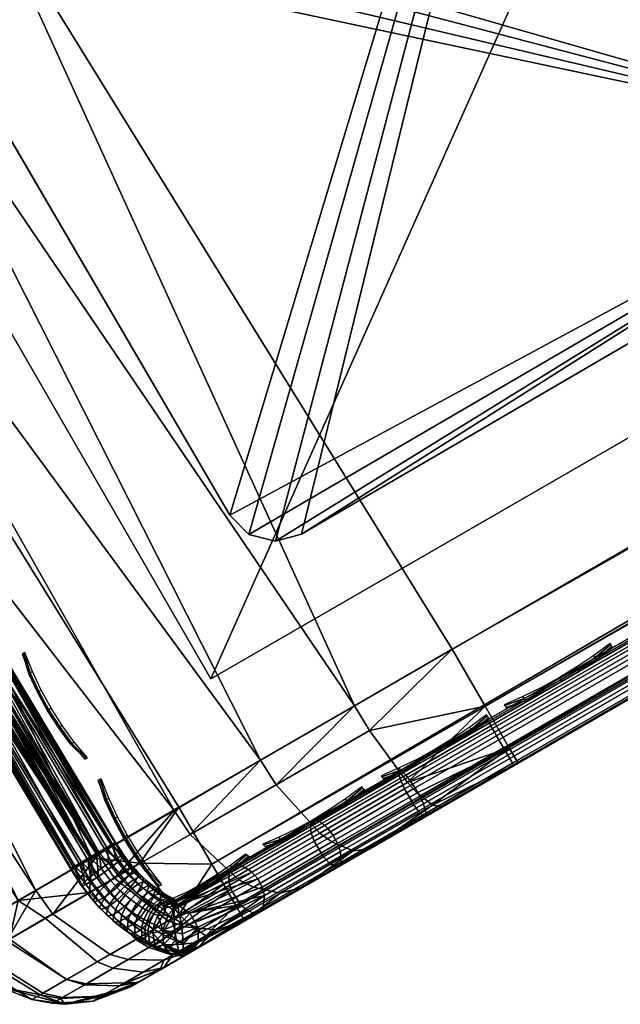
# Model space of a CAD drawing. Header units: inches. Extents: x 0 to 54.6, y -45.5 to 0.
# Tile 11 of 256: x 30.3 to 31.5, y -45.4 to -43.5. Entities that reach past the tile are written whole.
import ezdxf

# ---------------------------------------------------------------- set-up
doc = ezdxf.new("R2010")
doc.units = ezdxf.units.IN
doc.header["$LTSCALE"] = 0.03937
doc.header["$MEASUREMENT"] = 0
for name, color, linetype in [('A-FURN-3-ST', 151, 'Continuous'), ('A-FURN-3-ST-LG', 252, 'Continuous'), ('A-FURN-3-ST-LGHW', 32, 'Continuous'), ('A-FURN-3-ST-SEAM', 250, 'Continuous'), ('A-FURN-3-STITCH', 15, 'Continuous')]:
    doc.layers.add(name, color=color, linetype=linetype)

msp = doc.modelspace()

# ---------------------------------------------------------------- meshes
at = {"layer": 'A-FURN-3-ST'}
mesh = msp.add_polyface(dxfattribs=at)
corners = [(50.3422, -33.8963, 5.125), (30.7431, -45.2504, 5.25), (30.7264, -45.2214, 5.125), (50.2964, -33.817, 5.0335), (30.6806, -45.1422, 5.0335), (50.2339, -33.7088, 5), (30.6181, -45.0339, 5), (30.909, -45.1001, 17.8203), (30.9496, -45.1173, 17.7562), (31.1001, -45.0303, 17.8091), (31.0708, -45.0067, 17.8771), (31.246, -44.9214, 17.875), (31.2628, -44.9504, 17.75), (31.1192, -45.0333, 17.7337), (30.9811, -45.1131, 17.6853), (31.0528, -44.9873, 17.9069), (31.2003, -44.8422, 17.9665), (30.9807, -44.8886, 17.9727), (31.1378, -44.7339, 18), (30.9521, -44.8415, 17.9788), (30.8032, -44.9914, 17.9104), (30.7736, -44.945, 17.9162), (30.6396, -45.0861, 17.8092), (30.6091, -45.0403, 17.8145), (30.8861, -45.0836, 17.8483), (49.7768, -34.117, 17.9665), (49.8225, -34.1963, 17.875), (49.8393, -34.2253, 17.75), (29.741, -43.6165, 5), (28.7983, -42.2417, 5), (27.7921, -40.9127, 5), (26.7247, -39.6324, 5), (25.5983, -38.4037, 5), (24.4154, -37.2292, 5), (23.1788, -36.1114, 5), (21.891, -35.053, 5), (20.555, -34.0562, 5), (50.5754, -33.8003, 5.5), (30.5266, -45.3754, 5.5), (50.5754, -33.8003, 16.9), (30.5266, -45.3754, 16.9), (49.7143, -34.0088, 18), (30.2458, -43.2921, 18), (29.2871, -41.8937, 18), (28.2638, -40.5418, 18), (27.1781, -39.2395, 18), (26.0325, -37.9896, 18), (24.8295, -36.7949, 18), (23.5717, -35.658, 18), (22.2619, -34.5814, 18), (20.903, -33.5675, 18), (30.0471, -43.5088, 17.9625)]
mesh.append_faces([[corners[k] for k in face] for face in [(0, 1, 2), (3, 2, 4), (5, 4, 6), (7, 8, 9, 10), (10, 9, 11), (11, 9, 12), (12, 9, 13), (13, 9, 14), (10, 11, 15), (15, 11, 16), (15, 16, 17), (17, 16, 18), (17, 18, 19), (17, 19, 20), (20, 19, 21), (20, 21, 22), (22, 21, 23), (24, 7, 10, 15), (20, 24, 15, 17), (25, 18, 16), (26, 16, 11), (27, 11, 12), (6, 28, 5), (5, 28, 29), (5, 29, 30), (30, 31, 5), (5, 31, 32), (5, 32, 33), (33, 34, 5), (5, 34, 35), (5, 35, 36), (1, 37, 38), (38, 39, 40), (14, 12, 13), (18, 41, 42), (42, 41, 43), (43, 41, 44), (44, 41, 45), (45, 41, 46), (46, 41, 47), (47, 41, 48), (48, 41, 49), (49, 41, 50), (51, 21, 19), (42, 19, 18)]])
mesh = msp.add_polyface(dxfattribs=at)
corners = [(50.3589, -33.9253, 5.25), (30.7431, -45.2504, 5.25), (50.3422, -33.8963, 5.125), (30.7264, -45.2214, 5.125), (50.2964, -33.817, 5.0335), (30.6806, -45.1422, 5.0335), (50.2339, -33.7088, 5), (50.425, -33.6617, 5.0437), (49.9, -33.9013, 17.9789), (49.7143, -34.0088, 18), (49.9266, -33.9497, 17.9728), (49.7768, -34.117, 17.9665), (49.9761, -34.0616, 17.9071), (49.8225, -34.1963, 17.875), (49.9839, -34.087, 17.8773), (49.9898, -34.1243, 17.8091), (50.1404, -34.0374, 17.7564), (50.1458, -33.9936, 17.8205), (50.2792, -33.9572, 17.6708), (50.295, -33.9073, 17.7286), (50.4009, -33.887, 17.5555), (50.4258, -33.8318, 17.6047), (50.3598, -33.9248, 17.501), (50.2482, -33.9892, 17.6067), (50.121, -34.0627, 17.6852), (49.9829, -34.1424, 17.7337), (49.8393, -34.2253, 17.75), (50.2679, -33.7523, 17.8096), (50.3875, -33.6192, 17.6778), (50.2432, -33.7027, 17.8146), (50.1042, -33.847, 17.9105), (50.0786, -33.798, 17.9162), (50.1429, -33.9653, 17.8487), (50.2967, -33.8764, 17.7539), (31.1378, -44.7339, 18), (31.2003, -44.8422, 17.9665), (31.246, -44.9214, 17.875), (50.5754, -33.8003, 5.5), (50.5754, -33.8003, 16.9), (30.5266, -45.3754, 5.5), (30.5266, -45.3754, 16.9), (31.2628, -44.9504, 17.75), (50.5613, -33.8084, 17.0658), (50.5194, -33.8326, 17.2253), (50.4513, -33.8719, 17.3722)]
mesh.append_faces([[corners[k] for k in face] for face in [(0, 1, 2), (2, 3, 4), (4, 5, 6), (7, 4, 6), (8, 9, 10), (10, 9, 11), (10, 11, 12), (12, 11, 13), (12, 13, 14), (14, 13, 15), (14, 15, 16, 17), (17, 16, 18, 19), (19, 18, 20, 21), (22, 20, 23), (23, 20, 18), (23, 18, 24), (24, 18, 16), (24, 16, 25), (25, 16, 15), (25, 15, 26), (26, 15, 13), (27, 28, 29), (27, 29, 30), (30, 29, 31), (30, 31, 10), (10, 31, 8), (30, 10, 12, 32), (32, 12, 14, 17), (32, 17, 19, 33), (30, 32, 33, 27), (9, 34, 11), (11, 35, 13), (13, 36, 26), (0, 37, 1), (37, 38, 39), (40, 38, 41), (41, 38, 26), (26, 38, 42), (26, 42, 43), (43, 44, 26), (26, 44, 22), (26, 22, 23), (23, 24, 26), (26, 24, 25)]])
mesh = msp.add_polyface(dxfattribs=at)
corners = [(30.3126, -45.2118, 5.1464), (30.2963, -45.2848, 5.2169), (30.219, -45.2663, 5.3087), (30.4528, -45.1302, 5.0381), (30.4487, -45.1962, 5.0621), (30.3644, -45.2452, 5.1289), (30.5443, -45.1406, 5.0204), (30.6188, -45.2379, 5.0856), (30.5362, -45.2857, 5.1217), (30.4633, -45.3279, 5.1794), (30.4962, -45.1692, 17.6733), (30.6091, -45.0403, 17.8145), (30.4648, -45.1239, 17.6778), (30.3786, -45.2373, 17.5075), (30.3465, -45.1924, 17.5111), (30.2911, -45.288, 17.3185), (30.2585, -45.2435, 17.3209), (30.2373, -45.3192, 17.1133), (30.2043, -45.2749, 17.1146), (30.4875, -45.3141, 17.4701), (30.5979, -45.2503, 17.6257), (29.3213, -43.8881, 16.9), (30.186, -45.2855, 16.9), (29.3946, -43.9321, 17.1847), (29.4868, -43.8723, 17.45), (29.6334, -43.7772, 17.6778), (29.8245, -43.6532, 17.8526), (30.7736, -44.945, 17.9162), (30.0471, -43.5088, 17.9625), (30.9521, -44.8415, 17.9788), (30.2458, -43.2921, 18), (28.5085, -42.6311, 17.1847), (28.5979, -42.5673, 17.45), (28.7402, -42.4656, 17.6778), (30.186, -45.2855, 5.5), (29.3213, -43.8881, 5.5), (28.3919, -42.5329, 5.5), (30.6181, -45.0339, 5), (29.741, -43.6165, 5), (29.5805, -43.7206, 5.0381), (28.7983, -42.2417, 5), (28.423, -42.5109, 5.3087), (29.3534, -43.8677, 5.3087), (29.4444, -43.8088, 5.1464), (28.5111, -42.4479, 5.1464), (28.6429, -42.3533, 5.0381)]
mesh.append_faces([[corners[k] for k in face] for face in [(0, 1, 2), (3, 4, 0), (0, 4, 5), (0, 5, 1), (4, 3, 6), (4, 6, 7, 8), (9, 5, 4, 8), (10, 11, 12), (10, 12, 13), (13, 12, 14), (13, 14, 15), (15, 14, 16), (17, 16, 18), (13, 19, 20, 10), (21, 22, 23), (23, 22, 18), (23, 18, 16), (23, 16, 24), (24, 16, 14), (24, 14, 25), (25, 14, 12), (25, 12, 11), (25, 11, 26), (26, 11, 27), (26, 27, 28), (28, 29, 30), (31, 21, 23), (31, 23, 24, 32), (32, 24, 25, 33), (34, 22, 35), (35, 22, 21), (35, 21, 36), (37, 3, 38), (38, 3, 39), (38, 39, 40), (35, 41, 42), (35, 42, 34), (34, 42, 2), (2, 42, 43), (2, 43, 0), (0, 43, 39), (0, 39, 3), (43, 42, 41, 44), (45, 39, 43, 44)]])
mesh = msp.add_polyface(dxfattribs=at)
corners = [(30.4528, -45.1302, 5.0381), (30.6181, -45.0339, 5), (30.5443, -45.1406, 5.0204), (30.6806, -45.1422, 5.0335), (30.6188, -45.2379, 5.0856), (30.7264, -45.2214, 5.125), (30.6379, -45.2566, 5.1151), (30.6698, -45.2788, 5.1825), (30.6064, -45.3154, 5.2102), (30.5612, -45.301, 5.1486), (30.5506, -45.3477, 5.2543), (30.4935, -45.3402, 5.2022), (30.7431, -45.2504, 5.25), (30.6603, -45.2983, 5.269), (30.59, -45.3388, 5.3232), (30.5054, -45.3738, 5.3126), (30.5431, -45.3659, 5.4043), (30.5362, -45.2857, 5.1217), (30.5222, -45.3237, 17.4533), (30.5896, -45.3252, 17.4148), (30.6892, -45.2676, 17.5553), (30.6293, -45.2618, 17.6043), (30.8109, -45.1974, 17.6705), (30.76, -45.1863, 17.7281), (30.9496, -45.1173, 17.7562), (30.909, -45.1001, 17.8203), (30.9811, -45.1131, 17.6853), (31.1001, -45.0303, 17.8091), (30.8539, -45.1865, 17.6066), (30.7422, -45.251, 17.501), (30.6508, -45.3038, 17.3722), (30.5827, -45.3431, 17.2253), (30.5154, -45.368, 17.2546), (30.5408, -45.3673, 17.0658), (30.6396, -45.0861, 17.8092), (30.6091, -45.0403, 17.8145), (30.4962, -45.1692, 17.6733), (30.4875, -45.3141, 17.4701), (30.5979, -45.2503, 17.6257), (30.7325, -45.1724, 17.7533), (30.8861, -45.0836, 17.8483), (30.8032, -44.9914, 17.9104), (30.5266, -45.3754, 5.5), (30.5266, -45.3754, 16.9), (31.2628, -44.9504, 17.75)]
mesh.append_faces([[corners[k] for k in face] for face in [(0, 1, 2), (2, 1, 3), (2, 3, 4), (4, 3, 5), (4, 5, 6), (6, 5, 7), (6, 7, 8, 9), (9, 8, 10, 11), (5, 12, 7), (7, 12, 13), (7, 13, 8), (8, 13, 14), (8, 14, 10), (10, 14, 15), (14, 16, 15), (17, 4, 6, 9), (18, 19, 20, 21), (21, 20, 22, 23), (23, 22, 24, 25), (26, 27, 24), (26, 24, 28), (28, 24, 22), (28, 22, 29), (29, 22, 20), (29, 20, 30), (30, 20, 19), (30, 19, 31), (31, 19, 32), (31, 32, 33), (34, 35, 36), (37, 18, 21, 38), (38, 21, 23, 39), (39, 23, 25, 40), (36, 38, 39, 34), (34, 39, 40, 41), (12, 42, 16), (43, 44, 33), (33, 44, 31), (31, 44, 30), (30, 44, 29), (29, 44, 28), (28, 44, 26), (16, 14, 12), (12, 14, 13)]])
mesh = msp.add_polyface(dxfattribs=at)
corners = [(30.4935, -45.3402, 5.2022), (30.5506, -45.3477, 5.2543), (30.5054, -45.3738, 5.3126), (30.4388, -45.3718, 5.2729), (30.4712, -45.3936, 5.3888), (30.3973, -45.3958, 5.3652), (30.4553, -45.4028, 5.4727), (30.378, -45.407, 5.4669), (30.4022, -45.4089, 5.5), (30.5266, -45.3754, 5.5), (30.5431, -45.3659, 5.4043), (30.3391, -45.3999, 5.4643), (30.2777, -45.376, 5.5), (30.2206, -45.3288, 5.4587), (30.186, -45.2855, 5.5), (30.219, -45.2663, 5.3087), (30.2963, -45.2848, 5.2169), (30.2446, -45.3149, 5.332), (30.3598, -45.3879, 5.3549), (30.3644, -45.2452, 5.1289), (30.4633, -45.3279, 5.1794), (30.4045, -45.362, 5.2555), (30.5362, -45.2857, 5.1217), (30.5612, -45.301, 5.1486), (30.5266, -45.3754, 16.9), (30.4022, -45.4089, 16.9), (30.2777, -45.376, 16.9), (30.186, -45.2855, 16.9), (30.2043, -45.2749, 17.1146), (30.2373, -45.3192, 17.1133), (30.3549, -45.3908, 17.1002), (30.3934, -45.3981, 17.0943), (30.4697, -45.3944, 17.0808), (30.5154, -45.368, 17.2546), (30.4425, -45.3698, 17.2811), (30.5896, -45.3252, 17.4148), (30.5222, -45.3237, 17.4533), (30.5408, -45.3673, 17.0658), (30.2911, -45.288, 17.3185), (30.2585, -45.2435, 17.3209), (30.4054, -45.3615, 17.2927), (30.4875, -45.3141, 17.4701), (30.3786, -45.2373, 17.5075)]
mesh.append_faces([[corners[k] for k in face] for face in [(0, 1, 2, 3), (3, 2, 4, 5), (5, 4, 6, 7), (7, 6, 8), (8, 6, 9), (9, 6, 10), (10, 6, 4), (10, 4, 2), (7, 8, 11), (11, 8, 12), (11, 12, 13), (13, 12, 14), (13, 14, 15), (15, 16, 17), (15, 17, 13), (13, 17, 18, 11), (11, 18, 5, 7), (16, 19, 20, 21), (21, 20, 0, 3), (22, 23, 0, 20), (21, 3, 5, 18), (16, 21, 18, 17), (9, 24, 8), (8, 24, 25), (8, 25, 12), (12, 25, 26), (12, 26, 14), (14, 26, 27), (28, 27, 29), (29, 27, 26), (29, 26, 30), (30, 26, 25), (30, 25, 31), (31, 25, 32), (31, 32, 33, 34), (34, 33, 35, 36), (37, 33, 32), (37, 32, 24), (24, 32, 25), (38, 39, 29), (38, 29, 30, 40), (40, 30, 31, 34), (40, 34, 36, 41), (38, 40, 41, 42)]])
at = {"layer": 'A-FURN-3-ST-LG'}
mesh = msp.add_polyface(dxfattribs=at)
corners = [(31.498, -41.8815, 4.7963), (32.4411, -43.4721, 4.7963), (31.5345, -41.9179, 4.7963), (32.4547, -43.522, 4.7963), (32.4414, -43.5722, 4.7963), (32.4047, -43.609, 4.7963), (30.8514, -44.5151, 4.7963), (30.8016, -44.5287, 4.7963), (30.7515, -44.5155, 4.7963), (30.7148, -44.4791, 4.7963), (29.8087, -42.9258, 4.7963), (29.7949, -42.8757, 4.7963), (29.808, -42.8255, 4.7963), (29.8444, -42.7887, 4.7963), (31.3987, -41.8821, 4.7963), (31.4483, -41.8684, 4.7963), (30.7515, -44.5155, 0), (30.7148, -44.4791, 0), (30.8016, -44.5287, 0), (30.8514, -44.5151, 0), (30.0605, -43.3574, 0), (30.0467, -43.3073, 0), (30.0598, -43.2571, 0), (30.0961, -43.2203, 0), (32.0095, -43.7239, 0), (32.0231, -43.7738, 0), (32.0097, -43.8239, 0), (31.9731, -43.8608, 0), (31.3546, -42.6012, 0), (31.3181, -42.5649, 0), (31.2685, -42.5518, 0), (31.2188, -42.5654, 0), (31.1043, -42.6322, 0)]
mesh.append_faces([[corners[k] for k in face] for face in [(16, 9, 17), (16, 8, 9), (6, 18, 19), (6, 7, 18), (10, 17, 9), (10, 20, 17), (11, 20, 10), (11, 21, 20), (12, 21, 11), (12, 22, 21), (13, 22, 12), (13, 23, 22), (3, 24, 1), (3, 25, 24), (4, 25, 3), (4, 26, 25), (27, 4, 5), (27, 26, 4), (5, 19, 27), (5, 6, 19), (2, 24, 28), (2, 1, 24), (29, 2, 28), (29, 0, 2), (30, 0, 29), (30, 15, 0), (31, 15, 30), (31, 14, 15), (23, 14, 31), (23, 13, 14)]])
mesh.append_faces([[corners[k] for k in face] for face in [(0, 1, 2), (18, 8, 16), (25, 28, 24), (25, 22, 23)]], dxfattribs={"vtx0": -1})
mesh.append_faces([[corners[k] for k in face] for face in [(25, 32, 31)]], dxfattribs={"vtx0": -1, "vtx1": -1})
mesh.append_faces([[corners[k] for k in face] for face in [(0, 3, 1), (0, 4, 3), (0, 5, 4), (0, 6, 5), (0, 7, 6), (0, 8, 7), (0, 9, 8), (0, 10, 9), (0, 11, 10), (0, 12, 11), (0, 13, 12), (0, 14, 13), (25, 29, 28), (25, 30, 29), (25, 21, 22), (25, 20, 21), (25, 17, 20), (25, 16, 17), (25, 18, 16), (25, 19, 18), (25, 27, 19)]], dxfattribs={"vtx0": -1, "vtx2": -1})
mesh.append_faces([[corners[k] for k in face] for face in [(23, 31, 32), (25, 23, 32)]], dxfattribs={"vtx1": -1, "vtx2": -1})
mesh.append_faces([[corners[k] for k in face] for face in [(0, 15, 14), (18, 7, 8), (25, 31, 30), (25, 26, 27)]], dxfattribs={"vtx2": -1})
at = {"layer": 'A-FURN-3-ST-LGHW'}
mesh = msp.add_polyface(dxfattribs=at)
corners = [(32.6264, -43.6662, 5), (32.3293, -41.0898, 5), (32.4307, -41.4285, 5), (32.102, -40.8189, 5), (31.786, -40.6601, 5), (31.433, -40.6396, 5), (31.1007, -40.7605, 5), (30.8433, -41.0032, 5), (29.555, -42.8431, 5), (30.6792, -44.7904, 5), (32.4307, -41.4285, 4.7502), (32.3293, -41.0898, 4.7502), (32.102, -40.8189, 4.7502), (31.786, -40.6601, 4.7502), (31.433, -40.6396, 4.7502), (31.1007, -40.7605, 4.7502), (30.8433, -41.0032, 4.7502), (32.6264, -43.6662, 4.7502), (30.6792, -44.7904, 4.7502), (29.555, -42.8431, 4.7502)]
mesh.append_faces([[corners[k] for k in face] for face in [(2, 10, 1), (10, 11, 1), (1, 11, 3), (11, 12, 3), (3, 12, 4), (12, 13, 4), (4, 13, 5), (13, 14, 5), (5, 14, 6), (14, 15, 6), (7, 6, 16), (6, 15, 16), (8, 7, 19), (7, 16, 19), (17, 10, 0), (10, 2, 0)]])
mesh.append_faces([[corners[k] for k in face] for face in [(2, 1, 0), (10, 17, 11), (9, 8, 18), (0, 9, 17)]], dxfattribs={"vtx1": -1})
mesh.append_faces([[corners[k] for k in face] for face in [(1, 3, 0), (3, 4, 0), (4, 5, 0), (5, 6, 0), (6, 7, 0), (7, 8, 0), (17, 18, 11), (18, 19, 11), (19, 16, 11), (16, 15, 11), (15, 14, 11), (14, 13, 11)]], dxfattribs={"vtx1": -1, "vtx2": -1})
mesh.append_faces([[corners[k] for k in face] for face in [(8, 9, 0), (13, 12, 11), (8, 19, 18), (9, 18, 17)]], dxfattribs={"vtx2": -1})
at = {"layer": 'A-FURN-3-ST-SEAM'}
mesh = msp.add_polyface(dxfattribs=at)
corners = [(31.0581, -44.9838, 17.8381), (31.0494, -44.973, 17.8491), (31.2113, -44.8795, 17.8675), (31.2182, -44.8914, 17.8563), (37.4036, -41.3044, 17.8675), (37.4105, -41.3163, 17.8563), (43.5959, -37.7292, 17.8675), (43.6028, -37.7412, 17.8563), (49.7882, -34.1541, 17.8675), (49.7951, -34.166, 17.8563), (43.5895, -37.7181, 17.9), (49.7836, -34.146, 17.8826), (43.5912, -37.7211, 17.8826), (37.3972, -41.2933, 17.9), (37.3989, -41.2962, 17.8826), (31.2049, -44.8684, 17.9), (31.2066, -44.8714, 17.8826), (31.0445, -44.961, 17.8825), (31.0421, -44.9663, 17.8639), (31.0375, -44.965, 17.881), (43.6112, -37.7556, 17.8505), (37.4188, -41.3308, 17.8505), (31.2265, -44.9059, 17.8505), (31.0675, -44.9977, 17.8324), (31.083, -45.0279, 17.8406), (31.0761, -45.0132, 17.8334), (31.2354, -44.9212, 17.8515), (31.2434, -44.9352, 17.8588), (37.4277, -41.3461, 17.8515), (37.4358, -41.3601, 17.8588), (43.62, -37.7709, 17.8515), (43.6281, -37.7849, 17.8588), (43.6386, -37.8031, 17.8868), (37.4463, -41.3783, 17.8868), (31.2539, -44.9534, 17.8868), (31.0888, -45.0487, 17.868), (30.9269, -45.1422, 17.8117), (30.9257, -45.1187, 17.7858), (31.0813, -45.0493, 17.9022), (31.0866, -45.0518, 17.8854), (31.2547, -44.9548, 17.9045), (31.2523, -44.9506, 17.9217), (37.4471, -41.3796, 17.9045), (37.4446, -41.3754, 17.9217), (43.6394, -37.8045, 17.9045), (43.6369, -37.8003, 17.9217), (43.6068, -37.748, 17.9472), (43.5989, -37.7344, 17.939), (37.4066, -41.3095, 17.939), (37.4144, -41.3231, 17.9472), (31.2142, -44.8846, 17.939), (31.2221, -44.8983, 17.9472), (31.0404, -44.985, 17.9192), (31.0469, -44.9995, 17.9272), (49.7912, -34.1592, 17.939), (49.7854, -34.1491, 17.9255), (43.593, -37.7242, 17.9255), (37.4007, -41.2994, 17.9255), (31.2084, -44.8745, 17.9255), (31.0368, -44.9736, 17.906), (49.7818, -34.143, 17.9), (31.0646, -45.0297, 17.9259), (31.2396, -44.9287, 17.9459), (37.432, -41.3535, 17.9459), (43.6243, -37.7784, 17.9459), (31.0737, -45.0417, 17.9164), (31.2471, -44.9416, 17.9362), (37.4394, -41.3664, 17.9362), (43.6317, -37.7913, 17.9362)]
mesh.append_faces([[corners[k] for k in face] for face in [(0, 1, 2, 3), (3, 2, 4, 5), (5, 4, 6, 7), (7, 6, 8, 9), (10, 11, 12), (10, 12, 13), (13, 12, 14), (13, 14, 15), (15, 14, 16), (15, 16, 17), (17, 16, 18), (17, 18, 19), (7, 20, 21, 5), (5, 21, 22, 3), (3, 22, 23, 0), (24, 25, 26, 27), (27, 26, 28, 29), (29, 28, 30, 31), (31, 32, 33, 29), (29, 33, 34, 27), (27, 34, 35, 24), (24, 35, 36, 37), (38, 39, 40, 41), (41, 40, 42, 43), (43, 42, 44, 45), (46, 47, 48, 49), (49, 48, 50, 51), (51, 50, 52, 53), (54, 55, 56, 47), (47, 56, 57, 48), (48, 57, 58, 50), (50, 58, 59, 52), (56, 60, 10), (56, 10, 57), (57, 10, 13), (57, 13, 58), (58, 13, 15), (58, 15, 17), (58, 17, 59), (59, 17, 19), (53, 61, 62, 51), (51, 62, 63, 49), (49, 63, 64, 46), (61, 65, 66, 62), (62, 66, 67, 63), (63, 67, 68, 64), (65, 38, 41, 66), (66, 41, 43, 67), (67, 43, 45, 68), (1, 18, 16, 2), (2, 16, 14, 4), (4, 14, 12, 6), (6, 12, 11, 8), (25, 23, 22, 26), (26, 22, 21, 28), (28, 21, 20, 30), (39, 35, 34, 40), (40, 34, 33, 42), (42, 33, 32, 44)]])
mesh = msp.add_polyface(dxfattribs=at)
corners = [(29.6244, -43.6893, 17.6706), (29.9279, -44.1653, 17.6902), (30.498, -45.1011, 17.6706), (30.2167, -44.6322, 17.6902), (30.497, -45.1017, 17.6902), (30.2093, -44.6366, 17.7078), (30.4896, -45.106, 17.7078), (30.1968, -44.6441, 17.7208), (30.4769, -45.1133, 17.7208), (30.4609, -45.1225, 17.7271), (29.9082, -44.1776, 17.7208), (29.5884, -43.7125, 17.7271), (29.6236, -43.7058, 17.7078), (29.6113, -43.7137, 17.7208), (29.9207, -44.1698, 17.7078), (29.6308, -43.7012, 17.6902), (29.5771, -43.7197, 17.628), (29.6008, -43.7205, 17.6292), (29.8976, -44.1841, 17.6292), (30.4493, -45.1292, 17.628), (30.186, -44.6506, 17.6292), (30.4661, -45.1195, 17.6292), (30.201, -44.6416, 17.6377), (30.4813, -45.1108, 17.6377), (30.2121, -44.635, 17.6522), (30.4924, -45.1043, 17.6522), (29.9234, -44.1681, 17.6522), (29.6155, -43.711, 17.6377), (29.6264, -43.7041, 17.6522), (29.9124, -44.1749, 17.6377), (29.5779, -43.7352, 17.7254), (29.5622, -43.7452, 17.7151), (29.8587, -44.2083, 17.7151), (29.8744, -44.1985, 17.7254), (30.1467, -44.6741, 17.7151), (30.1627, -44.6645, 17.7254), (30.4288, -45.1411, 17.7173), (30.4177, -45.1475, 17.7027), (30.136, -44.6805, 17.698), (30.4122, -45.1507, 17.6842), (30.1322, -44.6828, 17.6772), (30.4133, -45.1501, 17.6648), (30.1367, -44.6801, 17.6553), (30.4207, -45.1458, 17.6473), (30.149, -44.6727, 17.6379), (30.4333, -45.1385, 17.6344), (29.8609, -44.2069, 17.6379), (29.5645, -43.7438, 17.6379), (30.444, -45.1323, 17.7259), (29.5524, -43.7515, 17.6553), (29.8488, -44.2144, 17.6553), (29.548, -43.7543, 17.6772), (29.8443, -44.2172, 17.6772), (29.5517, -43.752, 17.698), (29.848, -44.2149, 17.698), (30.498, -45.1033, 17.6901)]
mesh.append_faces([[corners[k] for k in face] for face in [(0, 1, 2), (2, 1, 3), (2, 3, 4), (4, 3, 5), (4, 5, 6), (6, 5, 7), (6, 7, 8), (8, 7, 9), (9, 7, 10), (9, 10, 11), (12, 13, 10, 14), (14, 10, 7, 5), (15, 12, 14, 1), (1, 14, 5, 3), (16, 17, 18), (16, 18, 19), (19, 18, 20), (19, 20, 21), (21, 20, 22), (21, 22, 23), (23, 22, 24), (23, 24, 25), (25, 24, 2), (2, 24, 26), (2, 26, 0), (27, 28, 26, 29), (29, 26, 24, 22), (17, 27, 29, 18), (18, 29, 22, 20), (30, 31, 32, 33), (33, 32, 34, 35), (35, 34, 36), (36, 34, 37), (37, 34, 38), (37, 38, 39), (39, 38, 40), (39, 40, 41), (41, 40, 42), (41, 42, 43), (43, 42, 44), (43, 44, 45), (45, 44, 19), (19, 44, 46), (19, 46, 16), (16, 46, 47), (36, 48, 35), (35, 48, 9), (35, 9, 33), (33, 9, 11), (33, 11, 30), (49, 47, 46, 50), (50, 46, 44, 42), (51, 49, 50, 52), (52, 50, 42, 40), (53, 51, 52, 54), (54, 52, 40, 38), (31, 53, 54, 32), (32, 54, 38, 34), (55, 2, 4)]])
mesh = msp.add_polyface(dxfattribs=at)
corners = [(30.6127, -45.2103, 17.6261), (30.7326, -45.1451, 17.7159), (30.6159, -45.22, 17.5859), (30.7445, -45.149, 17.7033), (30.7569, -45.1578, 17.694), (30.8906, -45.0646, 17.7939), (30.9012, -45.0744, 17.7835), (31.0494, -44.973, 17.8491), (31.0581, -44.9838, 17.8381), (31.0375, -44.965, 17.881), (31.0421, -44.9663, 17.8639), (30.8868, -45.052, 17.8301), (30.8809, -45.0594, 17.8078), (30.8734, -45.0597, 17.8239), (30.7404, -45.1366, 17.7439), (30.7225, -45.1469, 17.7303), (31.0675, -44.9977, 17.8324), (30.9115, -45.0878, 17.7781), (30.768, -45.1706, 17.6892), (30.6394, -45.2356, 17.5733), (30.7764, -45.1862, 17.69), (30.7809, -45.2023, 17.6961), (30.92, -45.1033, 17.7791), (30.9257, -45.1187, 17.7858), (31.0761, -45.0132, 17.8334), (31.083, -45.0279, 17.8406), (30.9269, -45.1422, 17.8117), (30.7779, -45.2282, 17.7193), (30.6555, -45.2905, 17.5868), (30.642, -45.3088, 17.6076), (30.7702, -45.2345, 17.734), (30.7594, -45.2351, 17.7483), (30.9218, -45.147, 17.8281), (30.9137, -45.1461, 17.8439), (31.0866, -45.0518, 17.8854), (31.0813, -45.0493, 17.9022), (31.0469, -44.9995, 17.9272), (31.0404, -44.985, 17.9192), (30.8699, -45.0834, 17.8599), (30.8751, -45.0986, 17.8674), (30.713, -45.174, 17.7627), (30.717, -45.1899, 17.7694), (30.6092, -45.2479, 17.6724), (30.6094, -45.2284, 17.666), (30.7137, -45.1601, 17.7515), (30.6108, -45.2153, 17.6505), (31.0368, -44.9736, 17.906), (30.8685, -45.0707, 17.8475), (30.6105, -45.2683, 17.6692), (30.7351, -45.2199, 17.7684), (30.893, -45.1288, 17.8662), (31.0646, -45.0297, 17.9259), (30.6142, -45.2933, 17.6531), (30.7472, -45.2301, 17.7603), (30.9037, -45.1398, 17.8573), (31.0737, -45.0417, 17.9164), (30.619, -45.3103, 17.6287), (30.6545, -45.2625, 17.5737), (31.0888, -45.0487, 17.868)]
mesh.append_faces([[corners[k] for k in face] for face in [(0, 1, 2), (2, 1, 3), (2, 3, 4), (4, 3, 5, 6), (6, 5, 7, 8), (9, 10, 11), (11, 10, 12), (11, 12, 13), (13, 12, 14), (14, 12, 1), (14, 1, 15), (15, 1, 0), (8, 16, 17, 6), (6, 17, 18, 4), (4, 18, 2), (2, 18, 19), (19, 18, 20), (19, 20, 21), (21, 20, 22, 23), (23, 22, 24, 25), (23, 26, 27, 21), (21, 27, 28), (28, 27, 29), (29, 27, 30), (29, 30, 31), (31, 30, 32, 33), (33, 32, 34, 35), (36, 37, 38, 39), (39, 38, 40, 41), (41, 40, 42), (43, 40, 44), (45, 44, 15), (37, 46, 47, 38), (38, 47, 44, 40), (46, 9, 11), (46, 11, 47), (47, 11, 13), (47, 13, 14), (47, 14, 44), (44, 14, 15), (41, 48, 49), (41, 49, 50, 39), (39, 50, 51, 36), (48, 52, 49), (49, 52, 53), (49, 53, 54, 50), (50, 54, 55, 51), (52, 56, 53), (53, 56, 31), (53, 31, 33, 54), (54, 33, 35, 55), (56, 29, 31), (28, 57, 21), (21, 57, 19), (5, 3, 1, 12), (22, 20, 18, 17), (32, 30, 27, 26), (5, 12, 10, 7), (22, 17, 16, 24), (32, 26, 58, 34)]])
mesh = msp.add_polyface(dxfattribs=at)
corners = [(30.4493, -45.1292, 17.628), (30.4661, -45.1195, 17.6292), (30.4503, -45.1309, 17.628), (30.467, -45.1212, 17.6292), (30.4813, -45.1108, 17.6377), (30.4822, -45.1124, 17.6377), (30.4934, -45.106, 17.6522), (30.4924, -45.1043, 17.6522), (30.498, -45.1011, 17.6706), (30.4989, -45.1028, 17.6706), (30.498, -45.1033, 17.6901), (30.5135, -45.1252, 17.6691), (30.5121, -45.1293, 17.6953), (30.5221, -45.1366, 17.6674), (30.5311, -45.1537, 17.691), (30.5249, -45.1489, 17.6486), (30.5079, -45.1272, 17.6525), (30.4979, -45.1327, 17.6388), (30.4851, -45.1408, 17.6296), (30.4707, -45.1507, 17.6261), (30.4568, -45.1611, 17.6296), (30.4343, -45.1401, 17.6344), (30.4451, -45.1706, 17.639), (30.4216, -45.1474, 17.6473), (30.4298, -45.1427, 17.7173), (30.4519, -45.1748, 17.7164), (30.445, -45.1339, 17.7259), (30.4654, -45.166, 17.7239), (30.4618, -45.1242, 17.7271), (30.4937, -45.1454, 17.7204), (30.4779, -45.1149, 17.7208), (30.505, -45.1362, 17.7102), (30.4906, -45.1076, 17.7078), (30.5148, -45.1543, 17.635), (30.5022, -45.1628, 17.6257), (30.5253, -45.1622, 17.7056), (30.497, -45.1017, 17.6902), (30.4896, -45.106, 17.7078), (30.4769, -45.1133, 17.7208), (30.4609, -45.1225, 17.7271), (30.444, -45.1323, 17.7259), (30.4288, -45.1411, 17.7173), (30.4186, -45.1491, 17.7027), (30.4177, -45.1475, 17.7027), (30.4131, -45.1523, 17.6843), (30.4122, -45.1507, 17.6842), (30.4142, -45.1517, 17.6648), (30.4133, -45.1501, 17.6648), (30.4207, -45.1458, 17.6473), (30.4333, -45.1385, 17.6344)]
mesh.append_faces([[corners[k] for k in face] for face in [(0, 1, 2), (2, 1, 3), (3, 1, 4), (3, 4, 5), (5, 4, 6), (6, 4, 7), (6, 7, 8), (8, 9, 6), (9, 10, 11), (11, 10, 12), (11, 12, 13), (13, 12, 14), (13, 15, 11), (11, 15, 16), (11, 16, 9), (9, 16, 6), (6, 16, 17), (6, 17, 5), (5, 17, 18), (5, 18, 3), (3, 18, 19), (3, 19, 2), (2, 19, 20), (2, 20, 21), (21, 22, 23), (24, 25, 26), (26, 27, 28), (28, 27, 29), (28, 29, 30), (30, 29, 31), (30, 31, 32), (32, 31, 12), (32, 12, 10), (17, 16, 15, 33), (18, 17, 33, 34), (14, 12, 31, 35), (9, 8, 10), (10, 36, 32), (32, 36, 37), (32, 37, 30), (30, 37, 38), (30, 38, 28), (28, 38, 39), (28, 39, 26), (26, 39, 40), (26, 40, 24), (24, 40, 41), (24, 41, 42), (42, 41, 43), (42, 43, 44), (44, 43, 45), (44, 45, 46), (46, 45, 47), (46, 47, 48), (46, 48, 23), (23, 48, 49), (23, 49, 21), (21, 49, 0), (21, 0, 2)]])
mesh = msp.add_polyface(dxfattribs=at)
corners = [(30.4343, -45.1401, 17.6344), (30.4568, -45.1611, 17.6296), (30.4451, -45.1706, 17.639), (30.4216, -45.1474, 17.6473), (30.4329, -45.1829, 17.6695), (30.4142, -45.1517, 17.6648), (30.4131, -45.1523, 17.6843), (30.4345, -45.1838, 17.6872), (30.4186, -45.1491, 17.7027), (30.4412, -45.1809, 17.7035), (30.4298, -45.1427, 17.7173), (30.4519, -45.1748, 17.7164), (30.445, -45.1339, 17.7259), (30.4654, -45.166, 17.7239), (30.5148, -45.1543, 17.635), (30.5249, -45.1489, 17.6486), (30.5336, -45.1587, 17.646), (30.5234, -45.164, 17.6324), (30.5022, -45.1628, 17.6257), (30.5111, -45.1727, 17.623), (30.5318, -45.1725, 17.6294), (30.5196, -45.1814, 17.62), (30.4707, -45.1507, 17.6261), (30.4851, -45.1408, 17.6296), (30.4886, -45.1736, 17.6221), (30.4979, -45.184, 17.6193), (30.507, -45.1931, 17.6161), (30.5286, -45.1894, 17.6163), (30.5164, -45.2016, 17.6121), (30.4757, -45.1853, 17.6253), (30.4856, -45.1964, 17.6223), (30.4954, -45.2063, 17.6188), (30.5057, -45.2155, 17.6145), (30.5268, -45.21, 17.6073), (30.5168, -45.2244, 17.6094), (30.4653, -45.1964, 17.6344), (30.4759, -45.2083, 17.6312), (30.4866, -45.2191, 17.6274), (30.4977, -45.2291, 17.6228), (30.5096, -45.2387, 17.6173), (30.5284, -45.2329, 17.6036), (30.5221, -45.2477, 17.6111), (30.4556, -45.2119, 17.6644), (30.4677, -45.2253, 17.6607), (30.48, -45.2377, 17.6562), (30.4928, -45.2493, 17.6509), (30.5063, -45.2602, 17.6448), (30.5202, -45.2704, 17.6378), (30.4581, -45.2139, 17.6819), (30.4707, -45.2279, 17.678), (30.4836, -45.2409, 17.6733), (30.497, -45.253, 17.6678), (30.5111, -45.2644, 17.6614), (30.5255, -45.275, 17.6542), (30.4653, -45.2117, 17.6981), (30.4781, -45.2259, 17.6941), (30.4914, -45.2392, 17.6893), (30.5051, -45.2517, 17.6837), (30.5194, -45.2633, 17.6771), (30.5342, -45.2741, 17.6698), (30.476, -45.2056, 17.711), (30.4889, -45.2198, 17.707), (30.5021, -45.2332, 17.7022), (30.5159, -45.2456, 17.6965), (30.5302, -45.2573, 17.69), (30.4891, -45.1962, 17.7186), (30.5017, -45.2102, 17.7147), (30.5146, -45.2232, 17.71), (30.5281, -45.2354, 17.7045), (30.4937, -45.1454, 17.7204), (30.5153, -45.1731, 17.7155), (30.5267, -45.1858, 17.712), (30.5383, -45.1975, 17.7078), (30.5253, -45.1622, 17.7056), (30.505, -45.1362, 17.7102)]
mesh.append_faces([[corners[k] for k in face] for face in [(0, 1, 2), (3, 2, 4), (3, 4, 5), (5, 4, 6), (6, 4, 7), (6, 7, 8), (8, 7, 9), (8, 9, 10), (10, 9, 11), (12, 11, 13), (14, 15, 16, 17), (18, 14, 17, 19), (19, 17, 20, 21), (22, 23, 18, 24), (24, 18, 19, 25), (25, 19, 21, 26), (26, 21, 27, 28), (1, 22, 24, 29), (29, 24, 25, 30), (30, 25, 26, 31), (31, 26, 28, 32), (32, 28, 33, 34), (2, 1, 29, 35), (35, 29, 30, 36), (36, 30, 31, 37), (37, 31, 32, 38), (38, 32, 34, 39), (39, 34, 40, 41), (4, 2, 35, 42), (42, 35, 36, 43), (43, 36, 37, 44), (44, 37, 38, 45), (45, 38, 39, 46), (46, 39, 41, 47), (7, 4, 42, 48), (48, 42, 43, 49), (49, 43, 44, 50), (50, 44, 45, 51), (51, 45, 46, 52), (52, 46, 47, 53), (9, 7, 48, 54), (54, 48, 49, 55), (55, 49, 50, 56), (56, 50, 51, 57), (57, 51, 52, 58), (58, 52, 53, 59), (11, 9, 54, 60), (60, 54, 55, 61), (61, 55, 56, 62), (62, 56, 57, 63), (63, 57, 58, 64), (13, 11, 60, 65), (65, 60, 61, 66), (66, 61, 62, 67), (67, 62, 63, 68), (69, 13, 65, 70), (70, 65, 66, 71), (71, 66, 67, 72), (73, 74, 69, 70)]])
mesh = msp.add_polyface(dxfattribs=at)
corners = [(30.5221, -45.1366, 17.6674), (30.5311, -45.1537, 17.691), (30.5311, -45.1476, 17.6652), (30.5401, -45.1577, 17.6625), (30.5411, -45.1648, 17.688), (30.5489, -45.1667, 17.6593), (30.5509, -45.1748, 17.6845), (30.5581, -45.1749, 17.6555), (30.5612, -45.184, 17.6802), (30.5683, -45.1831, 17.6508), (30.5724, -45.193, 17.6751), (30.5791, -45.1909, 17.6454), (30.5841, -45.2015, 17.6692), (30.59, -45.1981, 17.6395), (30.596, -45.2093, 17.6628), (30.6008, -45.2044, 17.6334), (30.5754, -45.2209, 17.5917), (30.5704, -45.2183, 17.5947), (30.5815, -45.2086, 17.6046), (30.5864, -45.2112, 17.6017), (30.5921, -45.2036, 17.618), (30.597, -45.2063, 17.615), (30.5817, -45.1976, 17.6239), (30.5711, -45.1906, 17.6296), (30.5607, -45.183, 17.6348), (30.5508, -45.1752, 17.6393), (30.542, -45.1673, 17.643), (30.5336, -45.1587, 17.646), (30.5249, -45.1489, 17.6486), (30.6018, -45.2086, 17.6121), (30.5911, -45.2135, 17.5988), (30.5234, -45.164, 17.6324), (30.5318, -45.1725, 17.6294), (30.5405, -45.1803, 17.6258), (30.5503, -45.1881, 17.6213), (30.5607, -45.1956, 17.6161), (30.5712, -45.2026, 17.6105), (30.5196, -45.1814, 17.62), (30.5286, -45.1894, 17.6163), (30.5385, -45.1974, 17.6117), (30.5491, -45.2051, 17.6064), (30.5598, -45.2121, 17.6006), (30.5164, -45.2016, 17.6121), (30.5268, -45.21, 17.6073), (30.5378, -45.218, 17.6018), (30.549, -45.2253, 17.5958), (30.5383, -45.1975, 17.7078), (30.5146, -45.2232, 17.71), (30.5281, -45.2354, 17.7045), (30.5504, -45.2083, 17.7029), (30.5253, -45.1622, 17.7056), (30.5153, -45.1731, 17.7155), (30.5267, -45.1858, 17.712), (30.536, -45.1741, 17.7024), (30.5467, -45.1849, 17.6985), (30.5579, -45.1949, 17.6939), (30.5632, -45.2187, 17.697), (30.5698, -45.2046, 17.6884), (30.5765, -45.2284, 17.6904), (30.5823, -45.2137, 17.6822), (30.595, -45.222, 17.6753)]
mesh.append_faces([[corners[k] for k in face] for face in [(0, 1, 2), (2, 1, 3), (3, 1, 4), (3, 4, 5), (5, 4, 6), (5, 6, 7), (7, 6, 8), (7, 8, 9), (9, 8, 10), (9, 10, 11), (11, 10, 12), (11, 12, 13), (13, 12, 14), (13, 14, 15), (16, 17, 18, 19), (19, 18, 20, 21), (21, 20, 15), (15, 20, 13), (13, 20, 22), (13, 22, 11), (11, 22, 23), (11, 23, 9), (9, 23, 24), (9, 24, 7), (7, 24, 25), (7, 25, 5), (5, 25, 26), (5, 26, 3), (3, 26, 27), (3, 27, 2), (2, 27, 28), (2, 28, 0), (19, 21, 29, 30), (31, 27, 26, 32), (32, 26, 25, 33), (33, 25, 24, 34), (34, 24, 23, 35), (35, 23, 22, 36), (36, 22, 20, 18), (37, 32, 33, 38), (38, 33, 34, 39), (39, 34, 35, 40), (40, 35, 36, 41), (41, 36, 18, 17), (42, 38, 39, 43), (43, 39, 40, 44), (44, 40, 41, 45), (46, 47, 48, 49), (50, 51, 52, 53), (53, 52, 46, 54), (54, 46, 49, 55), (55, 49, 56, 57), (57, 56, 58, 59), (1, 50, 53, 4), (4, 53, 54, 6), (6, 54, 55, 8), (8, 55, 57, 10), (10, 57, 59, 12), (12, 59, 60, 14)]])
mesh = msp.add_polyface(dxfattribs=at)
corners = [(30.6008, -45.2044, 17.6334), (30.596, -45.2093, 17.6628), (30.6078, -45.2162, 17.6561), (30.6108, -45.2153, 17.6505), (30.6094, -45.2284, 17.666), (30.6077, -45.2294, 17.6681), (30.6092, -45.2479, 17.6724), (30.6035, -45.245, 17.6754), (30.6105, -45.2683, 17.6692), (30.5863, -45.2756, 17.6743), (30.6127, -45.2103, 17.6261), (30.6018, -45.2086, 17.6121), (30.6109, -45.2095, 17.6272), (30.597, -45.2063, 17.615), (30.606, -45.2071, 17.6303), (30.6091, -45.2117, 17.6074), (30.6159, -45.22, 17.5859), (30.5984, -45.2166, 17.5941), (30.5876, -45.2265, 17.5839), (30.5982, -45.2391, 17.5691), (30.6009, -45.3123, 17.6034), (30.6191, -45.3105, 17.6283), (30.5905, -45.3049, 17.6366), (30.619, -45.3103, 17.6287), (30.6014, -45.2989, 17.6494), (30.6142, -45.2933, 17.6531), (30.6119, -45.2877, 17.6583), (30.6012, -45.283, 17.6652), (30.5938, -45.2795, 17.6698), (30.6124, -45.2104, 17.6303), (30.6125, -45.2104, 17.6295), (30.5911, -45.2135, 17.5988), (30.5905, -45.2942, 17.6565), (30.595, -45.222, 17.6753), (30.59, -45.2372, 17.6831), (30.6227, -45.2541, 17.5472), (30.588, -45.2681, 17.5669), (30.6251, -45.2752, 17.5403), (30.6264, -45.2947, 17.5436), (30.589, -45.2961, 17.58), (30.6264, -45.3098, 17.5565), (30.625, -45.3181, 17.5772), (30.642, -45.3088, 17.6076), (30.6555, -45.2905, 17.5868), (30.6545, -45.2625, 17.5737), (30.6394, -45.2356, 17.5733), (30.7225, -45.1469, 17.7303), (30.713, -45.174, 17.7627), (30.7137, -45.1601, 17.7515), (30.717, -45.1899, 17.7694)]
mesh.append_faces([[corners[k] for k in face] for face in [(0, 1, 2), (0, 2, 3), (3, 2, 4), (4, 2, 5), (4, 5, 6), (6, 5, 7), (6, 7, 8), (8, 7, 9), (10, 11, 12), (12, 11, 13), (12, 13, 14), (14, 13, 0), (11, 10, 15), (15, 10, 16), (15, 16, 17), (17, 16, 18), (16, 19, 18), (20, 21, 22), (22, 21, 23), (22, 23, 24), (24, 23, 25), (24, 25, 26), (26, 25, 8), (26, 8, 27), (27, 8, 28), (0, 3, 14), (14, 3, 29), (14, 29, 12), (12, 29, 30), (12, 30, 10), (31, 11, 15, 17), (24, 26, 27, 32), (33, 34, 7, 5), (1, 33, 5, 2), (16, 35, 19), (19, 35, 36), (36, 35, 37), (36, 37, 38), (36, 38, 39), (39, 38, 40), (39, 40, 41), (21, 20, 41), (41, 20, 39), (21, 41, 42), (42, 41, 43), (43, 41, 40), (43, 40, 38), (43, 38, 44), (44, 38, 37), (44, 37, 35), (16, 45, 35), (35, 45, 44), (46, 10, 30), (6, 47, 4), (4, 48, 3), (3, 46, 29), (29, 46, 30), (6, 8, 49), (21, 42, 23)]])
mesh = msp.add_polyface(dxfattribs=at)
corners = [(30.6105, -45.2683, 17.6692), (30.5863, -45.2756, 17.6743), (30.5938, -45.2795, 17.6698), (30.5753, -45.2866, 17.6658), (30.5829, -45.2906, 17.6612), (30.5645, -45.2926, 17.653), (30.5721, -45.2966, 17.6484), (30.5552, -45.2932, 17.6377), (30.5626, -45.297, 17.6333), (30.5487, -45.2879, 17.622), (30.5558, -45.2916, 17.6177), (30.5473, -45.2634, 17.5971), (30.5535, -45.2666, 17.5934), (30.552, -45.2475, 17.5905), (30.5578, -45.2505, 17.5871), (30.56, -45.2317, 17.5896), (30.5653, -45.2345, 17.5864), (30.5704, -45.2183, 17.5947), (30.5754, -45.2209, 17.5917), (30.5984, -45.2166, 17.5941), (30.5876, -45.2265, 17.5839), (30.5802, -45.2233, 17.5887), (30.5911, -45.2135, 17.5988), (30.5864, -45.2112, 17.6017), (30.5982, -45.2391, 17.5691), (30.5783, -45.2404, 17.5782), (30.5705, -45.237, 17.5832), (30.588, -45.2681, 17.5669), (30.5716, -45.2568, 17.5783), (30.5633, -45.2532, 17.5837), (30.5686, -45.2734, 17.5838), (30.589, -45.2961, 17.58), (30.5731, -45.2994, 17.6068), (30.6009, -45.3123, 17.6034), (30.5807, -45.3052, 17.6218), (30.5905, -45.3049, 17.6366), (30.5797, -45.3002, 17.6436), (30.57, -45.3006, 17.6286), (30.6012, -45.283, 17.6652), (30.5905, -45.2942, 17.6565), (30.549, -45.2253, 17.5958), (30.5598, -45.2121, 17.6006), (30.5168, -45.2244, 17.6094), (30.5268, -45.21, 17.6073), (30.5378, -45.218, 17.6018), (30.5284, -45.2329, 17.6036), (30.5403, -45.2407, 17.5972), (30.5221, -45.2477, 17.6111), (30.5347, -45.256, 17.6043), (30.5202, -45.2704, 17.6378), (30.5344, -45.2797, 17.6302), (30.5255, -45.275, 17.6542), (30.5403, -45.2846, 17.6463), (30.5342, -45.2741, 17.6698), (30.5493, -45.2839, 17.6617), (30.5302, -45.2573, 17.69), (30.5194, -45.2633, 17.6771), (30.545, -45.2681, 17.6826), (30.5601, -45.2779, 17.6745), (30.5281, -45.2354, 17.7045), (30.5159, -45.2456, 17.6965), (30.5421, -45.2468, 17.6981), (30.5566, -45.2574, 17.6908), (30.5714, -45.267, 17.6829), (30.5504, -45.2083, 17.7029), (30.5632, -45.2187, 17.697), (30.5765, -45.2284, 17.6904), (30.59, -45.2372, 17.6831), (30.6035, -45.245, 17.6754), (30.5823, -45.2137, 17.6822), (30.595, -45.222, 17.6753), (30.5596, -45.2695, 17.5896), (30.5629, -45.295, 17.6133), (30.6014, -45.2989, 17.6494)]
mesh.append_faces([[corners[k] for k in face] for face in [(0, 1, 2), (2, 1, 3, 4), (4, 3, 5, 6), (6, 5, 7, 8), (8, 7, 9, 10), (10, 9, 11, 12), (12, 11, 13, 14), (14, 13, 15, 16), (16, 15, 17, 18), (19, 20, 21, 22), (22, 21, 18, 23), (20, 24, 25), (20, 25, 26, 21), (21, 26, 16, 18), (24, 27, 25), (25, 27, 28), (25, 28, 29, 26), (26, 29, 14, 16), (28, 27, 30), (30, 27, 31), (30, 31, 32), (32, 31, 33), (32, 33, 34), (34, 33, 35), (34, 35, 36, 37), (37, 36, 6, 8), (38, 2, 4, 39), (39, 4, 6, 36), (40, 41, 17, 15), (42, 43, 44, 45), (45, 44, 40, 46), (46, 40, 15, 13), (47, 45, 46, 48), (48, 46, 13, 11), (49, 47, 48, 50), (50, 48, 11, 9), (51, 49, 50, 52), (52, 50, 9, 7), (53, 51, 52, 54), (54, 52, 7, 5), (55, 56, 53, 57), (57, 53, 54, 58), (58, 54, 5, 3), (59, 60, 55, 61), (61, 55, 57, 62), (62, 57, 58, 63), (63, 58, 3, 1), (64, 59, 61, 65), (65, 61, 62, 66), (66, 62, 63, 67), (67, 63, 1, 68), (69, 66, 67, 70), (28, 30, 71, 29), (29, 71, 12, 14), (30, 32, 72, 71), (71, 72, 10, 12), (32, 34, 37, 72), (72, 37, 8, 10), (35, 73, 39, 36)]])
at = {"layer": 'A-FURN-3-STITCH'}
mesh = msp.add_polymesh((7, 4), dxfattribs=at)
for k, corner in enumerate([(31.2367, -44.8393, 17.9558), (31.2378, -44.8411, 17.9543), (31.2399, -44.8449, 17.9514), (31.241, -44.8468, 17.9499), (31.2722, -44.8237, 17.9615), (31.2746, -44.8278, 17.9637), (31.2767, -44.8315, 17.9608), (31.2764, -44.8313, 17.9556), (31.3071, -44.8065, 17.9646), (31.3095, -44.8106, 17.9669), (31.3116, -44.8143, 17.964), (31.3114, -44.8141, 17.9588), (31.3414, -44.7877, 17.9652), (31.3438, -44.7918, 17.9675), (31.3459, -44.7955, 17.9646), (31.3457, -44.7953, 17.9594), (31.3748, -44.7675, 17.9633), (31.3772, -44.7715, 17.9656), (31.3793, -44.7753, 17.9627), (31.379, -44.775, 17.9575), (31.4071, -44.7459, 17.9589), (31.4095, -44.7499, 17.9611), (31.4116, -44.7537, 17.9582), (31.4113, -44.7534, 17.953), (31.4381, -44.723, 17.9519), (31.4391, -44.7249, 17.9505), (31.4413, -44.7287, 17.9476), (31.4423, -44.7306, 17.9461)]):
    mesh.set_mesh_vertex(divmod(k, 4), corner)
mesh = msp.add_polymesh((7, 4), dxfattribs=at)
for k, corner in enumerate([(30.3257, -44.7401, 17.7447), (30.3245, -44.7409, 17.7425), (30.322, -44.7424, 17.7382), (30.3207, -44.7431, 17.736), (30.3399, -44.7763, 17.749), (30.3354, -44.779, 17.7493), (30.3329, -44.7805, 17.745), (30.3349, -44.7793, 17.7404), (30.3564, -44.8117, 17.7516), (30.3519, -44.8143, 17.752), (30.3494, -44.8158, 17.7477), (30.3514, -44.8146, 17.743), (30.3753, -44.8459, 17.7525), (30.3708, -44.8486, 17.7529), (30.3683, -44.85, 17.7486), (30.3702, -44.8489, 17.7439), (30.3963, -44.8789, 17.7517), (30.3918, -44.8815, 17.7521), (30.3893, -44.883, 17.7477), (30.3913, -44.8818, 17.7431), (30.4194, -44.9103, 17.7492), (30.4149, -44.913, 17.7495), (30.4124, -44.9145, 17.7452), (30.4144, -44.9133, 17.7405), (30.4444, -44.9401, 17.7449), (30.4431, -44.9408, 17.7428), (30.4406, -44.9423, 17.7385), (30.4394, -44.9431, 17.7363)]):
    mesh.set_mesh_vertex(divmod(k, 4), corner)
mesh = msp.add_polymesh((7, 4), dxfattribs=at)
for k, corner in enumerate([(31.0025, -44.9745, 17.9323), (31.0037, -44.9763, 17.9308), (31.0062, -44.9798, 17.9279), (31.0074, -44.9816, 17.9265), (31.0371, -44.9595, 17.9426), (31.0393, -44.9636, 17.9448), (31.0417, -44.9672, 17.9419), (31.042, -44.9666, 17.9368), (31.0715, -44.9426, 17.9504), (31.0737, -44.9467, 17.9527), (31.0761, -44.9503, 17.9498), (31.0764, -44.9497, 17.9446), (31.1055, -44.924, 17.9557), (31.1076, -44.9281, 17.958), (31.11, -44.9317, 17.9551), (31.1103, -44.9311, 17.9499), (31.1388, -44.9037, 17.9586), (31.141, -44.9079, 17.9608), (31.1434, -44.9115, 17.9579), (31.1437, -44.9109, 17.9528), (31.1713, -44.882, 17.9588), (31.1735, -44.8862, 17.9611), (31.1759, -44.8897, 17.9582), (31.1762, -44.8891, 17.953), (31.2028, -44.8589, 17.9566), (31.204, -44.8607, 17.9552), (31.2064, -44.8643, 17.9523), (31.2076, -44.866, 17.9508)]):
    mesh.set_mesh_vertex(divmod(k, 4), corner)
mesh = msp.add_polymesh((7, 4), dxfattribs=at)
for k, corner in enumerate([(30.4706, -44.9806, 17.7437), (30.469, -44.9813, 17.7418), (30.4658, -44.9828, 17.7379), (30.4642, -44.9836, 17.736), (30.4849, -45.0169, 17.7457), (30.4806, -45.0195, 17.7468), (30.4774, -45.021, 17.743), (30.4786, -45.0199, 17.738), (30.5014, -45.0524, 17.7457), (30.4971, -45.055, 17.7468), (30.4939, -45.0565, 17.7429), (30.495, -45.0553, 17.738), (30.5199, -45.0868, 17.7435), (30.5155, -45.0894, 17.7446), (30.5123, -45.0909, 17.7408), (30.5135, -45.0897, 17.7358), (30.5403, -45.1199, 17.7394), (30.5359, -45.1225, 17.7405), (30.5327, -45.124, 17.7366), (30.5339, -45.1228, 17.7317), (30.5624, -45.1515, 17.7331), (30.558, -45.1541, 17.7342), (30.5548, -45.1556, 17.7304), (30.556, -45.1545, 17.7255), (30.5861, -45.1815, 17.7249), (30.5845, -45.1822, 17.7231), (30.5813, -45.1837, 17.7192), (30.5798, -45.1844, 17.7173)]):
    mesh.set_mesh_vertex(divmod(k, 4), corner)
mesh = msp.add_polymesh((7, 4), dxfattribs=at)
for k, corner in enumerate([(30.7779, -45.1042, 17.838), (30.7794, -45.1058, 17.8366), (30.7825, -45.109, 17.8339), (30.784, -45.1106, 17.8326), (30.8091, -45.0911, 17.8577), (30.8107, -45.0956, 17.8598), (30.8138, -45.0988, 17.8571), (30.8152, -45.0975, 17.8522), (30.8406, -45.0759, 17.8751), (30.8422, -45.0804, 17.8772), (30.8453, -45.0836, 17.8745), (30.8467, -45.0823, 17.8697), (30.8722, -45.0586, 17.8903), (30.8738, -45.0631, 17.8924), (30.8769, -45.0663, 17.8897), (30.8783, -45.0651, 17.8849), (30.9038, -45.0394, 17.9031), (30.9054, -45.0439, 17.9052), (30.9085, -45.0471, 17.9025), (30.9099, -45.0458, 17.8977), (30.9351, -45.0184, 17.9135), (30.9367, -45.0229, 17.9156), (30.9398, -45.0261, 17.9129), (30.9412, -45.0248, 17.908), (30.9659, -44.9957, 17.9213), (30.9674, -44.9973, 17.92), (30.9705, -45.0005, 17.9173), (30.972, -45.0021, 17.9159)]):
    mesh.set_mesh_vertex(divmod(k, 4), corner)
mesh = msp.add_polymesh((7, 4), dxfattribs=at)
for k, corner in enumerate([(30.582, -45.2173, 17.6798), (30.5839, -45.2187, 17.6786), (30.5875, -45.2216, 17.6763), (30.5893, -45.223, 17.6751), (30.6078, -45.2073, 17.7075), (30.609, -45.212, 17.7093), (30.6127, -45.2149, 17.707), (30.6151, -45.2131, 17.7028), (30.6344, -45.195, 17.7334), (30.6356, -45.1997, 17.7352), (30.6392, -45.2026, 17.7329), (30.6417, -45.2007, 17.7287), (30.6615, -45.1803, 17.7574), (30.6627, -45.185, 17.7592), (30.6664, -45.1879, 17.7569), (30.6688, -45.186, 17.7527), (30.6891, -45.1633, 17.7793), (30.6903, -45.1681, 17.7812), (30.694, -45.1709, 17.7788), (30.6964, -45.1691, 17.7746), (30.717, -45.1443, 17.7991), (30.7182, -45.149, 17.8009), (30.7218, -45.1519, 17.7985), (30.7243, -45.15, 17.7943), (30.7449, -45.1232, 17.8165), (30.7468, -45.1247, 17.8154), (30.7504, -45.1276, 17.813), (30.7522, -45.129, 17.8118)]):
    mesh.set_mesh_vertex(divmod(k, 4), corner)

doc.saveas('drawing.dxf')
